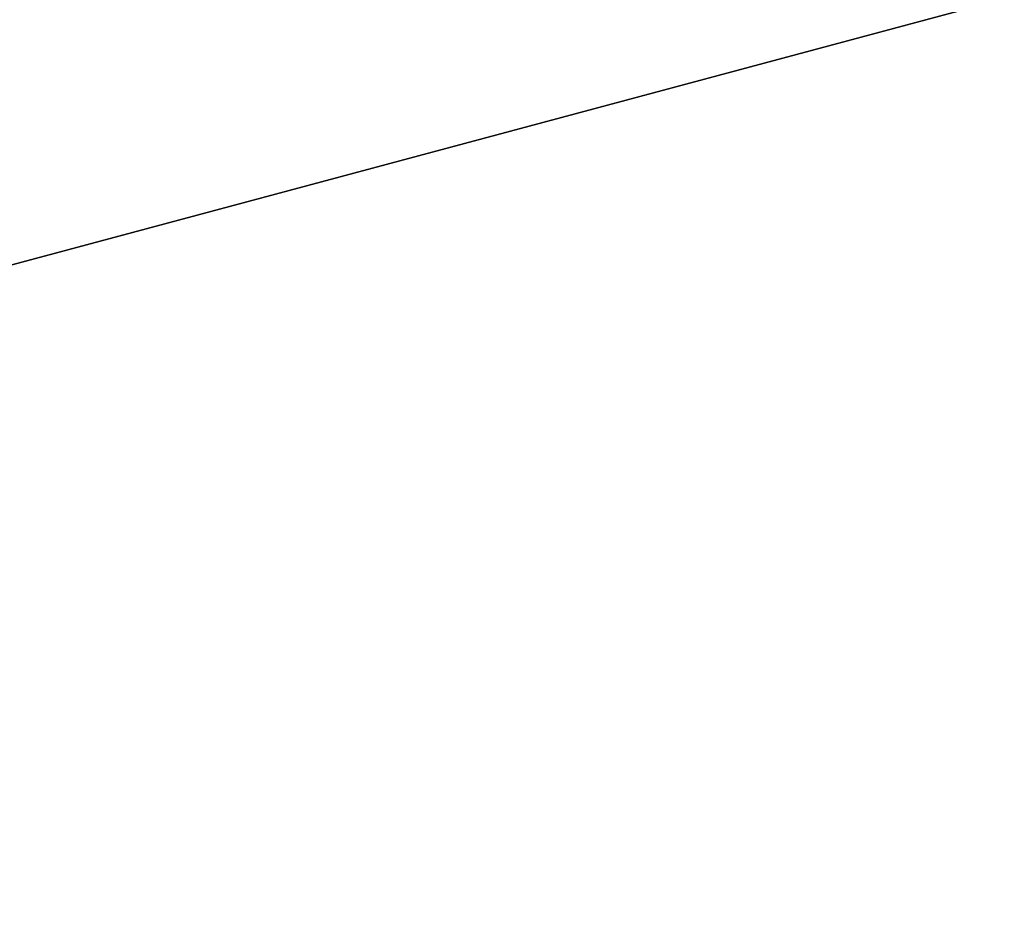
# Model space of a CAD drawing. Header units: millimetres. Extents: x 141.2 to 175.6, y 181.7 to 216.1.
# Tile 230 of 256: x 155.136 to 155.311, y 213.727 to 213.886. Entities that reach past the tile are written whole.
import ezdxf

# ---------------------------------------------------------------- set-up
doc = ezdxf.new("R2010")
doc.units = ezdxf.units.MM
doc.header["$MEASUREMENT"] = 0
doc.layers.add('Default', color=7, linetype='Continuous', true_color=0x000000)

msp = doc.modelspace()

# ---------------------------------------------------------------- meshes
at = {"layer": 'Default', "color": 43}
mesh = msp.add_polyface(dxfattribs=at)
corners = [(153.21727, 214.36122, 10.25982), (154.1349, 214.6071, 10.25982), (155.05254, 214.85298, 10.25982), (153.47546, 213.39764, 10.19006), (154.39308, 213.64352, 10.19006), (155.31071, 213.8894, 10.19006)]
mesh.append_faces([[corners[k] for k in face] for face in [(4, 1, 0, 3), (5, 2, 1, 4)]], dxfattribs={"color": 43})
mesh = msp.add_polyface(dxfattribs=at)
corners = [(153.4213, 213.59979, 7.19737), (154.33893, 213.84567, 7.19737), (155.25656, 214.09155, 7.19737), (153.24075, 214.27359, -2.77827), (154.15839, 214.51947, -2.77827), (155.076, 214.76534, -2.77827)]
mesh.append_faces([[corners[k] for k in face] for face in [(4, 1, 0, 3), (5, 2, 1, 4)]], dxfattribs={"color": 43})
mesh = msp.add_polyface(dxfattribs=at)
corners = [(153.29189, 214.08275, 7.19737), (154.20952, 214.32863, 7.19737), (155.12715, 214.57451, 7.19737), (153.4213, 213.59979, 7.19737), (154.33893, 213.84567, 7.19737), (155.25656, 214.09155, 7.19737)]
mesh.append_faces([[corners[k] for k in face] for face in [(4, 1, 0, 3), (5, 2, 1, 4)]], dxfattribs={"color": 43})
mesh = msp.add_polyface(dxfattribs=at)
corners = [(153.42491, 213.58632, 7.39689), (154.34253, 213.8322, 7.39689), (155.26016, 214.07806, 7.39689), (153.2955, 214.06927, 7.39689), (154.21312, 214.31516, 7.39689), (155.13075, 214.56104, 7.39689)]
mesh.append_faces([[corners[k] for k in face] for face in [(4, 1, 0, 3), (5, 2, 1, 4)]], dxfattribs={"color": 43})
mesh = msp.add_polyface(dxfattribs=at)
corners = [(153.47546, 213.39764, 10.19006), (154.39308, 213.64352, 10.19006), (155.31071, 213.8894, 10.19006), (153.42491, 213.58632, 7.39689), (154.34253, 213.8322, 7.39689), (155.26016, 214.07806, 7.39689)]
mesh.append_faces([[corners[k] for k in face] for face in [(4, 1, 0, 3), (5, 2, 1, 4)]], dxfattribs={"color": 43})

doc.saveas('drawing.dxf')
